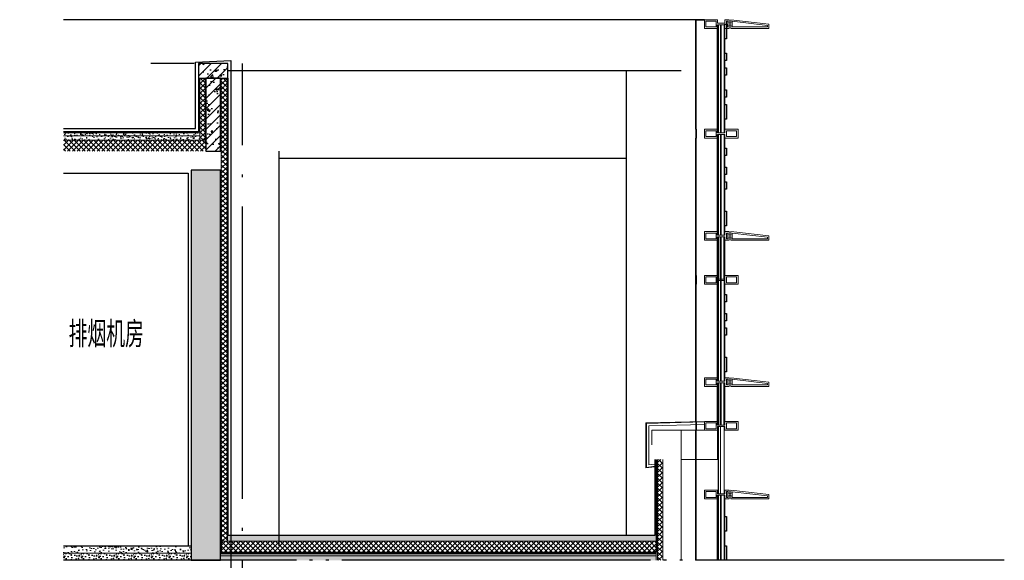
# Model space of a CAD drawing. Extents: x 1147314 to 1218578, y -272074 to -241968.
# Tile 39 of 47: x 1195373 to 1202107, y -245668 to -241968. Entities that reach past the tile are written whole.
import ezdxf

# ---------------------------------------------------------------- set-up
doc = ezdxf.new("R2010")
doc.units = 0
doc.header["$LTSCALE"] = 1000
doc.header["$MEASUREMENT"] = 0
doc.linetypes.add('230303生产综合楼-平面图_t8$0$DOTE', pattern=[2.42, 2, -0.2, 0.02, -0.2])
doc.linetypes.add('DASH', pattern=[0.35, 0.25, -0.1])
for name, color, linetype in [('A-DOOR-FIRE', 4, 'Continuous'), ('A-SECT-SURF', 6, 'Continuous'), ('A-看线', 115, 'Continuous'), ('DOTE', 1, 'Continuous'), ('LY_MC_section A', 140, 'Continuous'), ('PUB_HATCH', 8, 'Continuous'), ('PUB_TEXT', 7, 'Continuous'), ('SURFACE', 6, 'Continuous'), ('WALL', 255, 'Continuous'), ('墙身保温', 21, 'Continuous'), ('墙身抹灰', 6, 'Continuous')]:
    doc.layers.add(name, color=color, linetype=linetype)
for name, color, linetype, lineweight in [('A-WALL-INSL', 241, 'Continuous', 0), ('WALL-CURT-GLAZ', 120, 'Continuous', 0), ('WALL-CURT-METL', 211, 'Continuous', 0), ('墙身分层线', 253, 'Continuous', 18)]:
    doc.layers.add(name, color=color, linetype=linetype, lineweight=lineweight)
doc.styles.add('_TCH_DIM', font='SIMPLEX', dxfattribs={"bigfont": 'GBCBIG'})

# ---------------------------------------------------------------- blocks, each defined once
blk = doc.blocks.new('A$C42b86bd6')
at = {"layer": 'A-看线'}
for points in [[(286, 0), (286, -60)], [(290, 0), (290, -60)]]:
    blk.add_lwpolyline(points, dxfattribs=at)
at = {"layer": 'WALL-CURT-METL'}
for points in [[(230, -60), (230, 0), (140, 0), (140, -25), (90, -25), (90, 0), (0, 0), (0, -60), (90, -60), (90, -35), (140, -35), (140, -60)], [(80, -25), (80, -10), (10, -10), (10, -50), (80, -50)], [(220, -50), (220, -10), (150, -10), (150, -35), (150, -50)]]:
    blk.add_lwpolyline(points, close=True, dxfattribs=at)
blk = doc.blocks.new('A$C37e4a2ef')
at = {"layer": 'A-看线'}
for points in [[(196, -60), (196, 0)], [(200, -60), (200, 0)]]:
    blk.add_lwpolyline(points, dxfattribs=at)
at = {"layer": 'WALL-CURT-METL'}
for points in [[(140, -60), (50, -60), (50, -35), (0, -35), (0, -60), (-30, -60), (-30, -35), (-40, -35), (-40, -60), (-300, -60), (-300, -30), (-40, 0), (-40, -25), (-30, -25), (-30, 0), (0, 0), (0, -25), (50, -25), (50, 0), (140, 0)], [(-50, -50), (-50, -11.2), (-290, -38.9), (-290, -50)], [(-20, -10), (-10, -10), (-10, -50), (-20, -50)], [(130, -25), (130, -10), (60, -10), (60, -50), (130, -50)]]:
    blk.add_lwpolyline(points, close=True, dxfattribs=at)
blk = doc.blocks.new('A$C827e71c0')
at = {"layer": 'A-DOOR-FIRE'}
blk.add_blockref('A$C42b86bd6', (-90, 0), dxfattribs=at)
blk = doc.blocks.new('A$C071d96ed')
at = {"layer": 'A-看线'}
for points in [[(44, -690), (44, 0)], [(50, -690), (50, 0)], [(196, -665), (196, -25)], [(200, -665), (200, -25)]]:
    blk.add_lwpolyline(points, dxfattribs=at)
at = {"layer": 'WALL-CURT-GLAZ'}
for p, q in [((0, -690), (0, 0)), ((6, -690), (6, 0)), ((25, -690), (25, 0)), ((31, -690), (31, 0))]:
    blk.add_line(p, q, dxfattribs=at)
blk = doc.blocks.new('A$C38d1714a')
at = {"layer": 'A-WALL-INSL'}
blk.add_lwpolyline([(0, 0), (250, 0), (250, -200), (0, -200)], close=True, dxfattribs=at)

msp = doc.modelspace()

# ---------------------------------------------------------------- hatches: boundary and pattern name
at = {"layer": 'PUB_HATCH'}
h = msp.add_hatch(dxfattribs=at)
h.set_pattern_fill('钢筋混凝土', color=256, scale=20, style=0)
h.set_pattern_definition([(45, (-1149470.187, 185700.737), (-35.3553391, 35.3553391), []), (50, (-1149470.19, 185700.74), (143.4520365, -12.550427), [15, -165]), (355, (-1149470.19, 185700.74), (-27.750267, 150.438427), [12, -132]), (100.4514, (-1149458.23, 185699.69), (115.701876, 137.8879084), [12.748038, -140.228422]), (46.1842, (-1149470.19, 185740.74), (213.44821, -33.103803), [22.5, -247.5]), (96.6356, (-1149452.4, 185737.98), (186.932541, 194.823574), [19.122058, -210.3426]), (351.1842, (-1149470.19, 185740.74), (186.93239, 194.82372), [18, -198]), (21, (-1149450.19, 185730.74), (119.3814104, -80.523778), [15, -165]), (326, (-1149450.19, 185730.74), (48.663066, 145.030009), [12, -132]), (71.4514, (-1149440.24, 185724.03), (168.044526, 64.506099), [12.748038, -140.228422]), (37.5, (-1149470.187, 185700.737), (2.4319711, 66.5787708), [0, -130.4, 0, -134, 0, -132.5]), (7.5, (-1149470.19, 185700.74), (52.6139075, 78.8823424), [0, -76.4, 0, -127.4, 0, -50.5]), (327.5, (-1149514.787, 185700.737), (106.7644872, -4.5109743), [0, -50, 0, -156, 0, -207]), (317.5, (-1149534.79, 185700.74), (116.637234, 20.0209965), [0, -65, 0, -103.6, 0, -147])])
h.paths.add_polyline_path([(1196796.2, -242267.7), (1196596.2, -242267.7), (1196596.2, -242367.5), (1196796.2, -242367.5)])
h = msp.add_hatch(dxfattribs=at)
h.set_pattern_fill('钢筋混凝土', color=256, scale=20, style=0)
h.set_pattern_definition([(45, (-144725.293, -51225.396), (-35.355339, 35.355339), []), (50, (-144725.29, -51225.4), (143.452037, -12.550427), [15, -165]), (355, (-144725.3, -51225.4), (-27.750267, 150.438427), [12, -132]), (100.4514, (-144713.34, -51226.44), (115.701876, 137.887908), [12.748038, -140.228422]), (46.1842, (-144725.3, -51185.4), (213.44821, -33.103803), [22.5, -247.5]), (96.6356, (-144707.5, -51188.15), (186.93254, 194.823574), [19.122058, -210.3426]), (351.1842, (-144725.3, -51185.4), (186.93239, 194.82372), [18, -198]), (21, (-144705.29, -51195.4), (119.38141, -80.523778), [15, -165]), (326, (-144705.3, -51195.4), (48.663066, 145.030009), [12, -132]), (71.4514, (-144695.34, -51202.1), (168.044526, 64.5061), [12.748038, -140.228422]), (37.5, (-144725.293, -51225.396), (2.431971, 66.5787708), [0, -130.4, 0, -134, 0, -132.5]), (7.5, (-144725.29, -51225.396), (52.6139075, 78.8823424), [0, -76.4, 0, -127.4, 0, -50.5]), (327.5, (-144769.893, -51225.396), (106.7644872, -4.5109743), [0, -50, 0, -156, 0, -207]), (317.5, (-144789.89, -51225.4), (116.637234, 20.0209965), [0, -65, 0, -103.6, 0, -147])])
h.paths.add_polyline_path([(1196746.2, -242867.7), (1196746.2, -242367.5), (1196646.2, -242367.5), (1196646.2, -242867.7)])
h = msp.add_hatch(dxfattribs=at)
h.set_pattern_fill('加气混凝土', color=256, scale=20, style=0)
h.set_pattern_definition([(0, (-1054637.84, 127267.34), (120, 240), [0, -240]), (0, (-1054778.24, 127234.94), (120, 240), [0, -240]), (0, (-1054700.24, 127232.54), (120, 240), [0, -240]), (0, (-1054615.04, 127303.34), (120, 240), [0, -240]), (0, (-1054714.64, 127220.54), (120, 240), [0, -240]), (0, (-1054591.04, 127454.54), (120, 240), [0, -240]), (0, (-1054664.24, 127435.34), (120, 240), [0, -240]), (0, (-1054625.84, 127405.34), (120, 240), [0, -240]), (0, (-1054821.44, 127400.54), (120, 240), [0, -240]), (0, (-1054703.84, 127389.74), (120, 240), [0, -240]), (0, (-1054749.44, 127328.54), (120, 240), [0, -240]), (0, (-1054747.04, 127238.54), (120, 240), [0, -240]), (0, (-1054657.04, 127228.94), (120, 240), [0, -240]), (0, (-1054591.04, 127334.54), (120, 240), [0, -240]), (0, (-1054815.44, 127297.34), (120, 240), [0, -240]), (0, (-1054795.04, 127338.14), (120, 240), [0, -240]), (0, (-1054701.44, 127321.34), (120, 240), [0, -240]), (0, (-1054735.04, 127286.54), (120, 240), [0, -240]), (0, (-1054754.24, 127365.74), (120, 240), [0, -240]), (0, (-1054724.24, 127455.74), (120, 240), [0, -240]), (0, (-1054805.84, 127246.94), (120, 240), [0, -240]), (0, (-1054673.84, 127406.54), (120, 240), [0, -240]), (0, (-1054785.44, 127410.14), (120, 240), [0, -240]), (0, (-1054804.64, 127441.34), (120, 240), [0, -240]), (130.601294, (-1054605.787, 127379.393), (-599.99999337, 720.00000315), [10.536622, -4414.8444]), (18.4349488, (-1054622.93, 127383.964), (599.9999978, 239.9999982), [10.842096, -1507.05116]), (90, (-1054622.93, 127373.68), (120, 240), [10.285714, -469.71426]), (161.565051, (-1054612.644, 127370.25), (-600.000003, 239.9999821), [10.842096, -1507.05116]), (53.1301023, (-1054612.644, 127370.25), (120.0000002, 239.9999999), [11.428572, -1188.5714]), (135, (-1054603.5, 127247.964), (-120.0000145, 239.9999838), [9.697464, -669.12504]), (45, (-1054617.215, 127247.964), (119.9999992, 239.999999), [9.697464, -669.12504]), (135, (-1054610.36, 127241.11), (-120.0000145, 239.9999838), [9.697464, -669.12504]), (45, (-1054610.36, 127241.11), (119.9999992, 239.999999), [9.697464, -669.12504]), (116.565051, (-1054718.93, 127409.1), (-2e-05, 479.999987), [12.77753, -255.5506]), (180, (-1054724.64, 127420.54), (-120, 240), [13.714286, -226.2857]), (63.434949, (-1054744.07, 127409.1), (1e-06, 479.999998), [12.77753, -255.5506]), (116.565051, (-1054738.36, 127397.68), (-2e-05, 479.999987), [12.77753, -255.5506]), (0, (-1054738.36, 127397.68), (120, 240), [13.714286, -226.2857]), (63.434949, (-1054724.64, 127397.68), (1e-06, 479.999998), [12.77753, -255.5506]), (107.102728, (-1054628.644, 127327.9645), (-359.999986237, 1200.000001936), [15.544538, -6513.161]), (143.972626, (-1054633.215, 127342.822), (-2279.9999711, 1679.9999981), [15.544538, -3248.808]), (180, (-1054645.79, 127351.96), (-120, 240), [14.857142, -225.14284]), (36.0273733, (-1054673.215, 127342.822), (2279.99998315, 1679.99998189), [15.544538, -3248.808]), (71.5650511, (-1054677.787, 127329.107), (360.00000185, 1199.99999793), [14.456126, -1503.43712]), (107.102728, (-1054673.2155, 127314.25), (-359.999986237, 1200.000001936), [15.544538, -6513.161]), (143.972626, (-1054660.644, 127305.107), (-2279.9999711, 1679.9999981), [15.544538, -3248.808]), (0, (-1054660.64, 127305.1), (120, 240), [14.857142, -225.14284]), (36.0273733, (-1054645.787, 127305.107), (2279.99998315, 1679.99998189), [15.544538, -3248.808]), (71.5650511, (-1054633.215, 127314.25), (360.00000185, 1199.99999793), [14.456126, -1503.43712]), (150.255118, (-1054626.358, 127439.964), (-360.00000085, 239.99999703), [9.214008, -1925.72784]), (90, (-1054634.36, 127435.39), (120, 240), [9.142858, -470.8571]), (29.7448813, (-1054634.358, 127435.393), (360.0000002, 239.99999888), [9.214008, -1925.72784]), (116.565051, (-1054682.36, 127269.68), (-2e-05, 479.999987), [12.77753, -255.5506]), (168.690067, (-1054688.073, 127281.107), (-1080.0000008, 239.99999398), [11.654902, -2435.8742]), (41.1859251, (-1054708.644, 127275.393), (2999.999981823, 2639.999976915), [12.148738, -5090.3208]), (90, (-1054708.64, 127263.96), (120, 240), [11.428572, -468.5714]), (138.814074, (-1054699.501, 127255.964), (-2999.999946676, 2640.000016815), [12.148738, -5090.3208]), (16.6992442, (-1054699.501, 127255.964), (3959.999970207, 1199.99998743), [11.93178, -4999.415]), (60.9453959, (-1054688.073, 127259.393), (119.99999968, 239.99999788), [11.766434, -4930.1358]), (109.983106, (-1054782.93, 127370.25), (-600.00000226, 1679.999995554), [13.3768, -5604.879]), (155.556045, (-1054787.501, 127382.822), (-1560.000005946, 719.99998504), [13.809194, -5786.0526]), (24.4439547, (-1054812.644, 127382.822), (1560.00000078, 719.999996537), [13.809194, -5786.0526]), (70.0168934, (-1054817.215, 127370.25), (600.00000181, 1679.99999583), [13.3768, -5604.879]), (109.983106, (-1054812.644, 127357.679), (-600.00000226, 1679.999995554), [13.3768, -5604.879]), (160.016893, (-1054800.073, 127353.107), (-600.00000035, 239.99998907), [13.3768, -2795.751]), (19.9831065, (-1054800.073, 127353.107), (599.9999967, 239.99999962), [13.3768, -2795.751]), (70.0168934, (-1054787.501, 127357.679), (600.00000181, 1679.99999583), [13.3768, -5604.879]), (122.005383, (-1054693.787, 127348.536), (-120.0000161, 239.99998775), [10.781693, -2253.3736]), (18.4349488, (-1054709.787, 127354.25), (599.9999978, 239.9999982), [10.842096, -1507.05116]), (90, (-1054709.79, 127343.96), (120, 240), [10.285714, -469.71426]), (161.565051, (-1054699.5, 127340.536), (-600.000003, 239.9999821), [10.842096, -1507.05116]), (54.4623222, (-1054699.501, 127340.536), (839.99999878, 1199.9999982), [9.831228, -4119.2846]), (116.565051, (-1054763.5, 127290.25), (-2e-05, 479.999987), [12.77753, -255.5506]), (180, (-1054769.22, 127301.68), (-120, 240), [12.571428, -227.42856]), (59.0362434, (-1054788.644, 127290.25), (120.00000039, 239.99999884), [13.32789, -2785.5288]), (120.963756, (-1054781.787, 127278.822), (-120.0000164, 239.99998898), [13.32789, -2785.5288]), (0, (-1054781.79, 127278.82), (120, 240), [12.571428, -227.42856]), (63.434949, (-1054769.22, 127278.82), (1e-06, 479.999998), [12.77753, -255.5506])])
h.paths.add_polyline_path([(1196746.2, -242997.7), (1196546.2, -242997.7), (1196546.2, -245667.7), (1196746.2, -245667.7)])
h = msp.add_hatch(dxfattribs=at)
h.set_pattern_fill('加气混凝土', color=256, scale=10, style=0)
h.set_pattern_definition([(0, (43713.64, -25061.79), (60, 120), [0, -120]), (0, (43643.44, -25077.99), (60, 120), [0, -120]), (0, (43682.44, -25079.19), (60, 120), [0, -120]), (0, (43725.04, -25043.79), (60, 120), [0, -120]), (0, (43675.24, -25085.19), (60, 120), [0, -120]), (0, (43737.04, -24968.19), (60, 120), [0, -120]), (0, (43700.44, -24977.79), (60, 120), [0, -120]), (0, (43719.64, -24992.79), (60, 120), [0, -120]), (0, (43621.84, -24995.19), (60, 120), [0, -120]), (0, (43680.64, -25000.59), (60, 120), [0, -120]), (0, (43657.84, -25031.19), (60, 120), [0, -120]), (0, (43659.04, -25076.19), (60, 120), [0, -120]), (0, (43704.04, -25080.99), (60, 120), [0, -120]), (0, (43737.04, -25028.19), (60, 120), [0, -120]), (0, (43624.84, -25046.79), (60, 120), [0, -120]), (0, (43635.04, -25026.39), (60, 120), [0, -120]), (0, (43681.84, -25034.79), (60, 120), [0, -120]), (0, (43665.04, -25052.19), (60, 120), [0, -120]), (0, (43655.44, -25012.59), (60, 120), [0, -120]), (0, (43670.44, -24967.59), (60, 120), [0, -120]), (0, (43629.64, -25071.99), (60, 120), [0, -120]), (0, (43695.64, -24992.19), (60, 120), [0, -120]), (0, (43639.84, -24990.39), (60, 120), [0, -120]), (0, (43630.24, -24974.79), (60, 120), [0, -120]), (130.601294, (43729.664, -25005.758), (-299.999996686, 360.000001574), [5.268311, -2207.4222]), (18.4349488, (43721.093, -25003.472), (299.9999989, 119.9999991), [5.421048, -753.52558]), (90, (43721.09, -25008.615), (60, 120), [5.142857, -234.85713]), (161.565051, (43726.235, -25010.33), (-300.0000015, 119.99999105), [5.421048, -753.52558]), (53.1301023, (43726.235, -25010.33), (60.0000001, 119.99999994), [5.714286, -594.2857]), (135, (43730.807, -25071.472), (-60.0000073, 119.9999919), [4.848732, -334.56252]), (45, (43723.95, -25071.472), (59.9999996, 119.9999995), [4.848732, -334.56252]), (135, (43727.38, -25074.9), (-60.0000073, 119.9999919), [4.848732, -334.56252]), (45, (43727.38, -25074.9), (59.9999996, 119.9999995), [4.848732, -334.56252]), (116.565051, (43673.09, -24990.9), (-1e-05, 239.999993), [6.388765, -127.7753]), (180, (43670.24, -24985.19), (-60, 120), [6.857143, -113.14285]), (63.434949, (43660.52, -24990.9), (5e-07, 239.999999), [6.388765, -127.7753]), (116.565051, (43663.38, -24996.62), (-1e-05, 239.999993), [6.388765, -127.7753]), (0, (43663.38, -24996.62), (60, 120), [6.857143, -113.14285]), (63.434949, (43670.24, -24996.62), (5e-07, 239.999999), [6.388765, -127.7753]), (107.102728, (43718.2354, -25031.4725), (-179.999993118, 600.000000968), [7.772269, -3256.5805]), (143.972626, (43715.95, -25024.044), (-1139.99998555, 839.99999905), [7.772269, -1624.404]), (180, (43709.66, -25019.47), (-60, 120), [7.428571, -112.57142]), (36.0273733, (43695.95, -25024.044), (1139.999991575, 839.999990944), [7.772269, -1624.404]), (71.5650511, (43693.664, -25030.901), (180.00000092, 599.99999897), [7.228063, -751.71856]), (107.102728, (43695.9497, -25038.3296), (-179.999993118, 600.000000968), [7.772269, -3256.5805]), (143.972626, (43702.235, -25042.901), (-1139.99998555, 839.99999905), [7.772269, -1624.404]), (0, (43702.24, -25042.9), (60, 120), [7.428571, -112.57142]), (36.0273733, (43709.664, -25042.901), (1139.999991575, 839.999990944), [7.772269, -1624.404]), (71.5650511, (43715.95, -25038.33), (180.00000092, 599.99999897), [7.228063, -751.71856]), (150.255118, (43719.378, -24975.472), (-180.00000043, 119.99999851), [4.607004, -962.86392]), (90, (43715.38, -24977.76), (60, 120), [4.571429, -235.42855]), (29.7448813, (43715.378, -24977.758), (180.0000001, 119.99999944), [4.607004, -962.86392]), (116.565051, (43691.38, -25060.62), (-1e-05, 239.999993), [6.388765, -127.7753]), (168.690067, (43688.521, -25054.901), (-540.0000004, 119.99999699), [5.827451, -1217.9371]), (41.1859251, (43678.2354, -25057.758), (1499.999990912, 1319.999988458), [6.074369, -2545.1604]), (90, (43678.235, -25063.47), (60, 120), [5.714286, -234.2857]), (138.814074, (43682.807, -25067.4725), (-1499.999973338, 1320.000008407), [6.074369, -2545.1604]), (16.6992442, (43682.807, -25067.4725), (1979.999985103, 599.999993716), [5.96589, -2499.7075]), (60.9453959, (43688.521, -25065.758), (59.99999984, 119.999998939), [5.883217, -2465.0679]), (109.983106, (43641.0925, -25010.3296), (-300.00000113, 839.999997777), [6.6884, -2802.4395]), (155.556045, (43638.807, -25004.044), (-780.000002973, 359.99999252), [6.904597, -2893.0263]), (24.4439547, (43626.2354, -25004.044), (780.00000039, 359.999998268), [6.904597, -2893.0263]), (70.0168934, (43623.9497, -25010.3296), (300.000000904, 839.999997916), [6.6884, -2802.4395]), (109.983106, (43626.2354, -25016.6153), (-300.00000113, 839.999997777), [6.6884, -2802.4395]), (160.016893, (43632.521, -25018.901), (-300.00000018, 119.99999453), [6.6884, -1397.8755]), (19.9831065, (43632.521, -25018.901), (299.99999835, 119.99999981), [6.6884, -1397.8755]), (70.0168934, (43638.807, -25016.6153), (300.000000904, 839.999997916), [6.6884, -2802.4395]), (122.005383, (43685.664, -25021.187), (-60.00000805, 119.99999387), [5.390846, -1126.6868]), (18.4349488, (43677.664, -25018.33), (299.9999989, 119.9999991), [5.421048, -753.52558]), (90, (43677.664, -25023.47), (60, 120), [5.142857, -234.85713]), (161.565051, (43682.807, -25025.187), (-300.0000015, 119.99999105), [5.421048, -753.52558]), (54.4623222, (43682.807, -25025.187), (419.99999939, 599.9999991), [4.915614, -2059.6423]), (116.565051, (43650.81, -25050.33), (-1e-05, 239.999993), [6.388765, -127.7753]), (180, (43647.95, -25044.62), (-60, 120), [6.285714, -113.71428]), (59.0362434, (43638.235, -25050.33), (60.000000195, 119.99999942), [6.663946, -1392.7644]), (120.963756, (43641.664, -25056.044), (-60.0000082, 119.99999449), [6.663946, -1392.7644]), (0, (43641.66, -25056.04), (60, 120), [6.285714, -113.71428]), (63.434949, (43647.95, -25056.04), (5e-07, 239.999999), [6.388765, -127.7753])])
h.paths.add_polyline_path([(1195673.5, -245617.7), (1195673.5, -245667.7), (1196546.2, -245667.7), (1196546.2, -245617.7)])
h.paths.add_polyline_path([(1195373.5, -245617.7), (1195373.5, -245667.7), (1195373.5, -245667.7), (1195373.5, -245617.7)])
h = msp.add_hatch(dxfattribs=at)
h.set_pattern_fill('加气混凝土', color=256, scale=10, style=0)
h.set_pattern_definition([(0, (-1240955.83, 238385.95), (60, 120), [0, -120]), (0, (-1241026.03, 238369.75), (60, 120), [0, -120]), (0, (-1240987.03, 238368.55), (60, 120), [0, -120]), (0, (-1240944.43, 238403.95), (60, 120), [0, -120]), (0, (-1240994.23, 238362.55), (60, 120), [0, -120]), (0, (-1240932.43, 238479.55), (60, 120), [0, -120]), (0, (-1240969.03, 238469.95), (60, 120), [0, -120]), (0, (-1240949.83, 238454.95), (60, 120), [0, -120]), (0, (-1241047.63, 238452.55), (60, 120), [0, -120]), (0, (-1240988.83, 238447.15), (60, 120), [0, -120]), (0, (-1241011.63, 238416.55), (60, 120), [0, -120]), (0, (-1241010.43, 238371.55), (60, 120), [0, -120]), (0, (-1240965.43, 238366.75), (60, 120), [0, -120]), (0, (-1240932.43, 238419.55), (60, 120), [0, -120]), (0, (-1241044.63, 238400.95), (60, 120), [0, -120]), (0, (-1241034.43, 238421.35), (60, 120), [0, -120]), (0, (-1240987.63, 238412.95), (60, 120), [0, -120]), (0, (-1241004.43, 238395.55), (60, 120), [0, -120]), (0, (-1241014.03, 238435.15), (60, 120), [0, -120]), (0, (-1240999.03, 238480.15), (60, 120), [0, -120]), (0, (-1241039.83, 238375.75), (60, 120), [0, -120]), (0, (-1240973.83, 238455.55), (60, 120), [0, -120]), (0, (-1241029.63, 238457.35), (60, 120), [0, -120]), (0, (-1241039.23, 238472.95), (60, 120), [0, -120]), (130.601294, (-1240939.797, 238441.976), (-299.999996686, 360.000001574), [5.268311, -2207.4222]), (18.4349488, (-1240948.368, 238444.262), (299.9999989, 119.99999911), [5.421048, -753.52558]), (90, (-1240948.37, 238439.12), (60, 120), [5.142857, -234.85713]), (161.565051, (-1240943.225, 238437.404), (-300.00000151, 119.99999105), [5.421048, -753.52558]), (53.1301023, (-1240943.225, 238437.404), (60.00000011, 119.99999994), [5.714286, -594.2857]), (135, (-1240938.654, 238376.26), (-60.00000725, 119.9999919), [4.848732, -334.56252]), (45, (-1240945.51, 238376.26), (59.9999996, 119.9999995), [4.848732, -334.56252]), (135, (-1240942.082, 238372.833), (-60.00000725, 119.9999919), [4.848732, -334.56252]), (45, (-1240942.082, 238372.833), (59.9999996, 119.9999995), [4.848732, -334.56252]), (116.565051, (-1240996.37, 238456.83), (-1.04e-05, 239.9999935), [6.388765, -127.7753]), (180, (-1240999.23, 238462.55), (-60, 120), [6.857143, -113.14285]), (63.434949, (-1241008.94, 238456.83), (5e-07, 239.999999), [6.388765, -127.7753]), (116.565051, (-1241006.08, 238451.12), (-1.04e-05, 239.9999935), [6.388765, -127.7753]), (0, (-1241006.08, 238451.12), (60, 120), [6.857143, -113.14285]), (63.434949, (-1240999.23, 238451.12), (5e-07, 239.999999), [6.388765, -127.7753]), (107.102728, (-1240951.2253, 238416.2616), (-179.9999931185, 600.000000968), [7.772269, -3256.5805]), (143.972626, (-1240953.511, 238423.69), (-1139.999985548, 839.99999905), [7.772269, -1624.404]), (180, (-1240959.8, 238428.26), (-60, 120), [7.428571, -112.57142]), (36.0273733, (-1240973.511, 238423.69), (1139.999991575, 839.999990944), [7.772269, -1624.404]), (71.5650511, (-1240975.797, 238416.833), (180.00000092, 599.99999897), [7.228063, -751.71856]), (107.102728, (-1240973.511, 238409.4045), (-179.9999931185, 600.000000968), [7.772269, -3256.5805]), (143.972626, (-1240967.225, 238404.833), (-1139.999985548, 839.99999905), [7.772269, -1624.404]), (0, (-1240967.23, 238404.83), (60, 120), [7.428571, -112.57142]), (36.0273733, (-1240959.797, 238404.833), (1139.999991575, 839.999990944), [7.772269, -1624.404]), (71.5650511, (-1240953.511, 238409.404), (180.00000092, 599.99999897), [7.228063, -751.71856]), (150.255118, (-1240950.082, 238472.262), (-180.00000043, 119.99999851), [4.607004, -962.86392]), (90, (-1240954.08, 238469.976), (60, 120), [4.571429, -235.42855]), (29.7448813, (-1240954.082, 238469.976), (180.00000011, 119.99999944), [4.607004, -962.86392]), (116.565051, (-1240978.08, 238387.12), (-1.04e-05, 239.9999935), [6.388765, -127.7753]), (168.690067, (-1240980.94, 238392.833), (-540.0000004, 119.99999699), [5.827451, -1217.9371]), (41.1859251, (-1240991.2253, 238389.976), (1499.999990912, 1319.999988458), [6.074369, -2545.1604]), (90, (-1240991.225, 238384.26), (60, 120), [5.714286, -234.2857]), (138.814074, (-1240986.654, 238380.2616), (-1499.999973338, 1320.000008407), [6.074369, -2545.1604]), (16.6992442, (-1240986.654, 238380.2616), (1979.999985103, 599.999993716), [5.96589, -2499.7075]), (60.9453959, (-1240980.9396, 238381.976), (59.999999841, 119.999998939), [5.883217, -2465.0679]), (109.983106, (-1241028.368, 238437.4045), (-300.00000113, 839.999997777), [6.6884004, -2802.4395]), (155.556045, (-1241030.654, 238443.69), (-780.000002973, 359.999992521), [6.904597, -2893.0263]), (24.4439547, (-1241043.2253, 238443.69), (780.000000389, 359.999998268), [6.904597, -2893.0263]), (70.0168934, (-1241045.511, 238437.4045), (300.000000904, 839.999997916), [6.6884004, -2802.4395]), (109.983106, (-1241043.2253, 238431.1187), (-300.00000113, 839.999997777), [6.6884004, -2802.4395]), (160.016893, (-1241036.94, 238428.833), (-300.000000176, 119.999994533), [6.6884004, -1397.8755]), (19.9831065, (-1241036.94, 238428.833), (299.999998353, 119.99999981), [6.6884004, -1397.8755]), (70.0168934, (-1241030.654, 238431.1187), (300.000000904, 839.999997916), [6.6884004, -2802.4395]), (122.005383, (-1240983.797, 238426.547), (-60.00000805, 119.999993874), [5.3908464, -1126.6868]), (18.4349488, (-1240991.797, 238429.404), (299.9999989, 119.99999911), [5.421048, -753.52558]), (90, (-1240991.797, 238424.26), (60, 120), [5.142857, -234.85713]), (161.565051, (-1240986.654, 238422.547), (-300.00000151, 119.99999105), [5.421048, -753.52558]), (54.4623222, (-1240986.654, 238422.547), (419.999999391, 599.999999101), [4.915614, -2059.6423]), (116.565051, (-1241018.65, 238397.4), (-1.04e-05, 239.9999935), [6.388765, -127.7753]), (180, (-1241021.51, 238403.12), (-60, 120), [6.285714, -113.71428]), (59.0362434, (-1241031.225, 238397.404), (60.000000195, 119.999999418), [6.6639456, -1392.7644]), (120.963756, (-1241027.797, 238391.69), (-60.0000082, 119.99999449), [6.6639456, -1392.7644]), (0, (-1241027.8, 238391.69), (60, 120), [6.285714, -113.71428]), (63.434949, (-1241021.51, 238391.69), (5e-07, 239.999999), [6.388765, -127.7753])])
h.paths.add_polyline_path([(1196746.2, -245667.7), (1196746.2, -245637.7), (1199726.2, -245637.7), (1199726.2, -245667.7)])
at = {"layer": '墙身保温'}
h = msp.add_hatch(dxfattribs=at)
h.set_pattern_fill('ANSI37', color=256, scale=15, style=0)
h.set_pattern_definition([(45, (18136.36, 148.355), (-16.83798023, 16.83798023), []), (135, (18136.36, 148.355), (-16.83798023, -16.83798023), [])])
h.paths.add_polyline_path([(1196641.2, -242367.5), (1196606.2, -242367.5), (1196606.2, -242792.7), (1196641.2, -242792.7)])
h = msp.add_hatch(dxfattribs=at)
h.set_pattern_fill('ANSI37', color=256, scale=15, style=0)
h.set_pattern_definition([(45, (-1265943.202, 263732.856), (-16.83798023, 16.83798023), []), (135, (-1265943.202, 263732.856), (-16.83798023, -16.83798023), [])])
h.paths.add_polyline_path([(1196791.1, -242367.5), (1196751.2, -242367.5), (1196751.2, -245536.7), (1196791.2, -245536.7)])
h = msp.add_hatch(dxfattribs=at)
h.set_pattern_fill('ANSI37', color=256, scale=15, style=0)
h.set_pattern_definition([(45, (-1243170.469, 241166.544), (-16.83798023, 16.83798023), []), (135, (-1243170.469, 241166.544), (-16.83798023, -16.83798023), [])])
h.paths.add_polyline_path([(1195673.5, -242792.7), (1195673.5, -242867.7), (1196646.2, -242867.7), (1196646.2, -242792.7)])
h = msp.add_hatch(dxfattribs=at)
h.set_pattern_fill('ANSI37', color=256, scale=15, style=0)
h.set_pattern_definition([(45, (-1143406.825, 221140.738), (-16.83798023, 16.83798023), []), (135, (-1143406.825, 221140.738), (-16.83798023, -16.83798023), [])])
h.paths.add_polyline_path([(1199736.2, -244977.7), (1199771.2, -244977.7), (1199771.2, -245667.7), (1199736.2, -245667.7)])
h = msp.add_hatch(dxfattribs=at)
h.set_pattern_fill('ANSI37', color=256, scale=15, style=0)
h.set_pattern_definition([(45, (-1244555.417, 238422.547), (-16.83798023, 16.83798023), []), (135, (-1244555.417, 238422.547), (-16.83798023, -16.83798023), [])])
h.paths.add_polyline_path([(1196746.2, -245611.7), (1196746.2, -245536.7), (1199726.2, -245536.7), (1199726.2, -245611.7)])
at = {"layer": '墙身分层线'}
h = msp.add_hatch(dxfattribs=at)
h.set_pattern_fill('混凝土', color=256, scale=8)
h.set_pattern_definition([(50, (12875.59, 0), (57.3808146, -5.0201708), [6, -66]), (355, (12875.59, 0), (-11.1001067, 60.1753707), [4.8, -52.8]), (100.4514, (12880.37, -0.42), (46.2807505, 55.1551634), [5.0992152, -56.091369]), (46.1842, (12875.59, 16), (85.379284, -13.241521), [9, -99]), (96.6356, (12882.706, 14.9), (74.7730164, 77.9294297), [7.648823, -84.13704]), (351.1842, (12875.59, 16), (74.7729556, 77.929488), [7.2, -79.2]), (21, (12883.59, 12), (47.7525642, -32.2095113), [6, -66]), (326, (12883.59, 12), (19.4652266, 58.0120036), [4.8, -52.8]), (71.4514, (12887.57, 9.316), (67.2178103, 25.8024397), [5.0992152, -56.091369]), (37.5, (12875.59, 0), (0.97278843, 26.6315083), [0, -52.16, 0, -53.6, 0, -53]), (7.5, (12875.59, 0), (21.045563, 31.55293695), [0, -30.56, 0, -50.96, 0, -20.2]), (327.5, (12857.75, 0), (42.7057949, -1.80438974), [0, -20, 0, -62.4, 0, -82.8]), (317.5, (12849.75, 0), (46.6548935, 8.0083986), [0, -26, 0, -41.44, 0, -58.8])])
h.paths.add_polyline_path([(1195673.5, -242792.7), (1195673.5, -242742.7), (1196606.2, -242742.7), (1196606.2, -242792.7)])
h = msp.add_hatch(dxfattribs=at)
h.set_pattern_fill('混凝土', color=256, scale=10)
h.set_pattern_definition([(50, (-1240920.03, 238543.55), (71.7260183, -6.2752135), [7.5, -82.5]), (355, (-1240920.03, 238543.55), (-13.8751334, 75.2192134), [6, -66]), (100.4514, (-1240914.054, 238543.024), (57.8509382, 68.9439542), [6.374019, -70.1142112]), (46.1842, (-1240920.03, 238563.55), (106.724105, -16.5519014), [11.25, -123.75]), (96.6356, (-1240911.14, 238562.17), (93.4662706, 97.411787), [9.561029, -105.1713]), (351.1842, (-1240920.03, 238563.55), (93.4661945, 97.41186), [9, -99]), (21, (-1240910.03, 238558.55), (59.6907052, -40.261889), [7.5, -82.5]), (326, (-1240910.03, 238558.55), (24.3315332, 72.5150045), [6, -66]), (71.4514, (-1240905.06, 238555.19), (84.0222629, 32.2530497), [6.374019, -70.1142112]), (37.5, (-1240920.03, 238543.547), (1.21598553, 33.28938538), [0, -65.2, 0, -67, 0, -66.25]), (7.5, (-1240920.03, 238543.547), (26.30695374, 39.4411712), [0, -38.2, 0, -63.7, 0, -25.25]), (327.5, (-1240942.33, 238543.547), (53.38224362, -2.25548717), [0, -25, 0, -78, 0, -103.5]), (317.5, (-1240952.33, 238543.547), (58.3186169, 10.0104982), [0, -32.5, 0, -51.8, 0, -73.5])])
h.paths.add_polyline_path([(1196791.2, -245536.7), (1196791.2, -245496.7), (1199726.2, -245496.7), (1199726.2, -245536.7)])
h = msp.add_hatch(dxfattribs=at)
h.set_pattern_fill('混凝土', color=256, scale=10)
h.set_pattern_definition([(50, (43678.235, -25025.187), (71.7260183, -6.2752135), [7.5, -82.5]), (355, (43678.235, -25025.19), (-13.8751334, 75.2192134), [6, -66]), (100.4514, (43684.21, -25025.71), (57.850938, 68.9439542), [6.374019, -70.114211]), (46.1842, (43678.235, -25005.19), (106.724105, -16.5519014), [11.25, -123.75]), (96.6356, (43687.13, -25006.57), (93.466271, 97.411787), [9.561029, -105.1713]), (351.1842, (43678.24, -25005.19), (93.466195, 97.41186), [9, -99]), (21, (43688.235, -25010.187), (59.6907052, -40.261889), [7.5, -82.5]), (326, (43688.235, -25010.19), (24.331533, 72.5150045), [6, -66]), (71.4514, (43693.21, -25013.54), (84.022263, 32.2530497), [6.374019, -70.114211]), (37.5, (43678.235, -25025.187), (1.21598553, 33.2893854), [0, -65.2, 0, -67, 0, -66.25]), (7.5, (43678.235, -25025.187), (26.3069537, 39.4411712), [0, -38.2, 0, -63.7, 0, -25.25]), (327.5, (43655.935, -25025.187), (53.3822436, -2.2554872), [0, -25, 0, -78, 0, -103.5]), (317.5, (43645.935, -25025.187), (58.318617, 10.0104982), [0, -32.5, 0, -51.8, 0, -73.5])])
h.paths.add_polyline_path([(1195673.5, -245567.7), (1195673.5, -245617.7), (1196546.2, -245617.7), (1196546.2, -245567.7)])
h.paths.add_polyline_path([(1195373.5, -245567.7), (1195373.5, -245617.7), (1195373.5, -245617.7), (1195373.5, -245567.7)])
h = msp.add_hatch(dxfattribs=at)
h.set_pattern_fill('混凝土', color=256, scale=10)
h.set_pattern_definition([(50, (-1240920.03, 238422.55), (71.7260183, -6.2752135), [7.5, -82.5]), (355, (-1240920.03, 238422.55), (-13.8751334, 75.2192134), [6, -66]), (100.4514, (-1240914.054, 238422.024), (57.8509382, 68.9439542), [6.374019, -70.1142112]), (46.1842, (-1240920.03, 238442.55), (106.724105, -16.5519014), [11.25, -123.75]), (96.6356, (-1240911.14, 238441.17), (93.4662706, 97.411787), [9.561029, -105.1713]), (351.1842, (-1240920.03, 238442.55), (93.4661945, 97.41186), [9, -99]), (21, (-1240910.03, 238437.55), (59.6907052, -40.261889), [7.5, -82.5]), (326, (-1240910.03, 238437.55), (24.3315332, 72.5150045), [6, -66]), (71.4514, (-1240905.06, 238434.19), (84.0222629, 32.2530497), [6.374019, -70.1142112]), (37.5, (-1240920.03, 238422.547), (1.21598553, 33.28938538), [0, -65.2, 0, -67, 0, -66.25]), (7.5, (-1240920.03, 238422.547), (26.30695374, 39.4411712), [0, -38.2, 0, -63.7, 0, -25.25]), (327.5, (-1240942.33, 238422.547), (53.38224362, -2.25548717), [0, -25, 0, -78, 0, -103.5]), (317.5, (-1240952.33, 238422.547), (58.3186169, 10.0104982), [0, -32.5, 0, -51.8, 0, -73.5])])
h.paths.add_polyline_path([(1196746.2, -245637.7), (1196746.2, -245617.7), (1199726.2, -245617.7), (1199726.2, -245637.7)])

# ---------------------------------------------------------------- linework, layer by layer
at = {"layer": 'A-SECT-SURF'}
msp.add_line((1195673.5, -245567.7), (1196546.2, -245567.7), dxfattribs=at)
msp.add_lwpolyline([(1195673.5, -245567.7), (1196546.2, -245567.7)], dxfattribs=at)
at = {"layer": 'A-WALL-INSL'}
for points in [[(1199896.2, -244777.7), (1199696.2, -244777.7)], [(1199696.2, -244777.7), (1199696.2, -244877.7)], [(1199996.2, -245667.7), (1199996.2, -244977.7), (1199896.2, -244977.7), (1199896.2, -245667.7)]]:
    msp.add_lwpolyline(points, dxfattribs=at)
at = {"layer": 'A-看线'}
for p, q in [((1199996.2, -241967.7), (1195673.5, -241967.7)), ((1199896.2, -242317.7), (1196796.2, -242317.7)), ((1199521.2, -242917.7), (1197146.2, -242917.7))]:
    msp.add_line(p, q, dxfattribs=at)
for points in [[(1200056.2, -241967.7), (1199996.2, -241967.7)], [(1200056.2, -241971.7), (1199996.2, -241971.7)], [(1199996.2, -242717.7), (1199996.2, -242027.7)], [(1199996.2, -242717.7), (1199996.2, -242027.7)], [(1200000.2, -242717.7), (1200000.2, -242027.7)], [(1200146.2, -242742.7), (1200146.2, -242002.7)], [(1200152.2, -242742.7), (1200152.2, -242002.7)], [(1196566.2, -242267.7), (1196271.2, -242267.7)], [(1199521.2, -242317.7), (1199521.2, -245496.7)], [(1196796.2, -242867.7), (1196796.2, -245496.7)], [(1197146.2, -242867.7), (1197146.2, -245567.7)], [(1200146.2, -243742.7), (1200146.2, -243452.7)], [(1200152.2, -243742.7), (1200152.2, -243452.7)], [(1199996.2, -243717.7), (1199996.2, -243477.7)], [(1200000.2, -243717.7), (1200000.2, -243477.7)], [(1199996.2, -244717.7), (1199996.2, -244477.7)], [(1200000.2, -244717.7), (1200000.2, -244477.7)], [(1200146.2, -244742.7), (1200146.2, -244452.7)], [(1200152.2, -244742.7), (1200152.2, -244452.7)], [(1200000.2, -245187.7), (1200000.2, -244752.7)], [(1200152.2, -245212.7), (1200152.2, -244752.7)], [(1199996.2, -245187.7), (1199996.2, -244777.7)], [(1200146.2, -245667.7), (1200146.2, -245222.7)], [(1200152.2, -245667.7), (1200152.2, -245222.7)], [(1199996.2, -245667.7), (1199996.2, -245247.7)], [(1200000.2, -245667.7), (1200000.2, -245247.7)], [(1199996.2, -245447.7), (1199996.2, -245667.7)]]:
    msp.add_lwpolyline(points, dxfattribs=at)
at = {"layer": 'DOTE', "linetype": '230303生产综合楼-平面图_t8$0$DOTE'}
for points in [[(1196896.2, -271866.4), (1196896.4, -242267.7)], [(1201995.8, -245667.7), (1195673.5, -245667.7)], [(1202106.7, -245667.7), (1195673.5, -245667.7)]]:
    msp.add_lwpolyline(points, dxfattribs=at)
at = {"layer": 'LY_MC_section A', "color": 41}
for points in [[(1200196.2, -241997.7), (1200206.2, -241997.7), (1200206.2, -242097.7), (1200196.2, -242097.7)], [(1200196.2, -242197.7), (1200206.2, -242197.7), (1200206.2, -242247.7), (1200196.2, -242247.7)], [(1200196.2, -242297.7), (1200206.2, -242297.7), (1200206.2, -242347.7), (1200196.2, -242347.7)], [(1200196.2, -242447.7), (1200206.2, -242447.7), (1200206.2, -242497.7), (1200196.2, -242497.7)], [(1200196.2, -242547.7), (1200206.2, -242547.7), (1200206.2, -242647.7), (1200196.2, -242647.7)], [(1200196.2, -242847.7), (1200206.2, -242847.7), (1200206.2, -242897.7), (1200196.2, -242897.7)], [(1200196.2, -242977.7), (1200206.2, -242977.7), (1200206.2, -243027.7), (1200196.2, -243027.7)], [(1200196.2, -243077.7), (1200206.2, -243077.7), (1200206.2, -243127.7), (1200196.2, -243127.7)], [(1200196.2, -243277.7), (1200206.2, -243277.7), (1200206.2, -243377.7), (1200196.2, -243377.7)], [(1200196.2, -243847.7), (1200206.2, -243847.7), (1200206.2, -243897.7), (1200196.2, -243897.7)], [(1200196.2, -243977.7), (1200206.2, -243977.7), (1200206.2, -244027.7), (1200196.2, -244027.7)], [(1200196.2, -244077.7), (1200206.2, -244077.7), (1200206.2, -244127.7), (1200196.2, -244127.7)], [(1200196.2, -244277.7), (1200206.2, -244277.7), (1200206.2, -244377.7), (1200196.2, -244377.7)], [(1200196.2, -245367.7), (1200206.2, -245367.7), (1200206.2, -245467.7), (1200196.2, -245467.7)], [(1200196.2, -245567.7), (1200206.2, -245567.7), (1200206.2, -245667.7), (1200196.2, -245667.7)]]:
    msp.add_lwpolyline(points, close=True, dxfattribs=at)
at = {"layer": 'LY_MC_section A'}
for points in [[(1200165.2, -243742.7), (1200165.2, -243452.7)], [(1200171.2, -243742.7), (1200171.2, -243452.7)], [(1200190.2, -243742.7), (1200190.2, -243452.7)], [(1200196.2, -243742.7), (1200196.2, -243452.7)], [(1200165.2, -244742.7), (1200165.2, -244452.7)], [(1200171.2, -244742.7), (1200171.2, -244452.7)], [(1200190.2, -244742.7), (1200190.2, -244452.7)], [(1200196.2, -244742.7), (1200196.2, -244452.7)]]:
    msp.add_lwpolyline(points, dxfattribs=at)
at = {"layer": 'SURFACE'}
for points in [[(1196576.2, -242367.5), (1196576.2, -242257.7), (1196816.2, -242247.7), (1196816.2, -242367.5)], [(1196791.2, -242367.5), (1196791.2, -245536.7)], [(1196796.2, -242367.5), (1196796.2, -245496.7)], [(1196816.2, -242367.5), (1196816.2, -245796.7)]]:
    msp.add_lwpolyline(points, dxfattribs=at)
at = {"layer": 'WALL'}
for points in [[(1196796.2, -242267.7), (1196596.2, -242267.7), (1196596.2, -242367.5), (1196796.2, -242367.5)], [(1196746.2, -242867.7), (1196746.2, -242367.5), (1196646.2, -242367.5), (1196646.2, -242867.7)], [(1196746.2, -242367.5), (1196646.2, -242367.5), (1196646.2, -242867.7), (1196746.2, -242867.7)], [(1196746.2, -242997.7), (1196746.2, -242997.7), (1196746.2, -242997.7), (1196546.2, -242997.7), (1196546.2, -245667.7), (1196746.2, -245667.7)]]:
    msp.add_lwpolyline(points, close=True, dxfattribs=at)
at = {"layer": 'WALL-CURT-GLAZ'}
for p, q in [((1200165.2, -242742.7), (1200165.2, -242002.7)), ((1200171.2, -242742.7), (1200171.2, -242002.7)), ((1200190.2, -242742.7), (1200190.2, -242002.7)), ((1200196.2, -242742.7), (1200196.2, -242002.7)), ((1200165.2, -245212.7), (1200165.2, -244752.7)), ((1200190.2, -245212.7), (1200190.2, -244752.7)), ((1200165.2, -245667.7), (1200165.2, -245222.7)), ((1200171.2, -245667.7), (1200171.2, -245222.7)), ((1200190.2, -245667.7), (1200190.2, -245222.7)), ((1200196.2, -245667.7), (1200196.2, -245222.7))]:
    msp.add_line(p, q, dxfattribs=at)
for points in [[(1200056.2, -244717.7), (1199656.2, -244727.7), (1199656.2, -245034.7), (1199716.2, -245027.2)], [(1200056.2, -244720.7), (1199659.2, -244730.7), (1199659.2, -245031.7), (1199716.2, -245024)], [(1200056.2, -244737.7), (1199676.2, -244747.7), (1199676.2, -245014.7), (1199716.2, -245009.3)]]:
    msp.add_lwpolyline(points, dxfattribs=at)
at = {"layer": '墙身分层线'}
for p, q in [((1196596.2, -242732.7), (1196596.2, -242367.5)), ((1196606.2, -242792.7), (1196606.2, -242367.5)), ((1196641.2, -242792.7), (1196641.2, -242367.5)), ((1196646.2, -242822.7), (1196646.2, -242367.5)), ((1196751.2, -245536.7), (1196751.2, -242367.5)), ((1195673.5, -242732.7), (1196606.2, -242732.7)), ((1195673.5, -242742.7), (1196606.2, -242742.7)), ((1195673.5, -242762.7), (1196606.2, -242762.7)), ((1195673.5, -242792.7), (1196646.2, -242792.7)), ((1199726.2, -245667.7), (1199726.2, -244977.7)), ((1199736.2, -245667.7), (1199736.2, -244977.7)), ((1199771.2, -245667.7), (1199771.2, -244977.7)), ((1199771.2, -245667.7), (1199771.2, -244977.7)), ((1196746.2, -245536.7), (1199726.2, -245536.7)), ((1196791.2, -245496.7), (1199711.2, -245496.7)), ((1196546.2, -245617.7), (1195673.5, -245617.7)), ((1196746.2, -245611.7), (1199726.2, -245611.7)), ((1196746.2, -245622.7), (1199726.2, -245622.7)), ((1196746.2, -245637.7), (1199726.2, -245637.7))]:
    msp.add_line(p, q, dxfattribs=at)
at = {"layer": '墙身分层线', "color": 6, "linetype": 'DASH', "ltscale": 0.1, "const_width": 10}
for points in [[(1196601.2, -242367.5), (1196601.2, -242717.7, -0.414214), (1196581.2, -242737.7), (1195673.5, -242737.7)], [(1199731.2, -244977.7), (1199731.2, -245597.7, -0.414214), (1199711.2, -245617.7), (1196751.2, -245617.7), (1196751.2, -245022.7)]]:
    msp.add_lwpolyline(points, format="xyb", dxfattribs=at)
at = {"layer": '墙身抹灰'}
msp.add_line((1199776.2, -244777.7), (1199776.2, -244777.7), dxfattribs=at)
for points in [[(1195673.5, -242712.7), (1196576.2, -242712.7), (1196576.2, -242367.5)], [(1195673.5, -243017.7), (1196526.2, -243017.7), (1196526.2, -245567.7)], [(1199716.2, -244977.7), (1199716.2, -245496.7), (1196796.2, -245496.7)]]:
    msp.add_lwpolyline(points, dxfattribs=at)

# ---------------------------------------------------------------- block references
at = {"layer": 'A-DOOR-FIRE', "xscale": -1}
for name, p in [('A$C37e4a2ef', (1200196.2, -241967.7)), ('A$C827e71c0', (1200196.2, -242717.7)), ('A$C37e4a2ef', (1200196.2, -243417.7)), ('A$C42b86bd6', (1200286.2, -243717.7)), ('A$C42b86bd6', (1200286.2, -243717.7)), ('A$C37e4a2ef', (1200196.2, -244417.7)), ('A$C42b86bd6', (1200286.2, -244717.7)), ('A$C37e4a2ef', (1200196.2, -245187.7)), ('A$C37e4a2ef', (1200196.2, -245187.7))]:
    msp.add_blockref(name, p, dxfattribs=at)
at = {"layer": 'SURFACE', "xscale": -1}
for name, p in [('A$C071d96ed', (1200196.2, -242752.7)), ('A$C071d96ed', (1200196.2, -243452.7)), ('A$C071d96ed', (1200196.2, -243752.7)), ('A$C38d1714a', (1200146.2, -244777.7))]:
    msp.add_blockref(name, p, dxfattribs=at)

# ---------------------------------------------------------------- texts
at = {"layer": 'PUB_TEXT', "style": '_TCH_DIM'}
msp.add_text(' 排烟机房', height=178.72, dxfattribs=at).set_placement((1195585.3, -244210.8))

doc.saveas('drawing.dxf')
